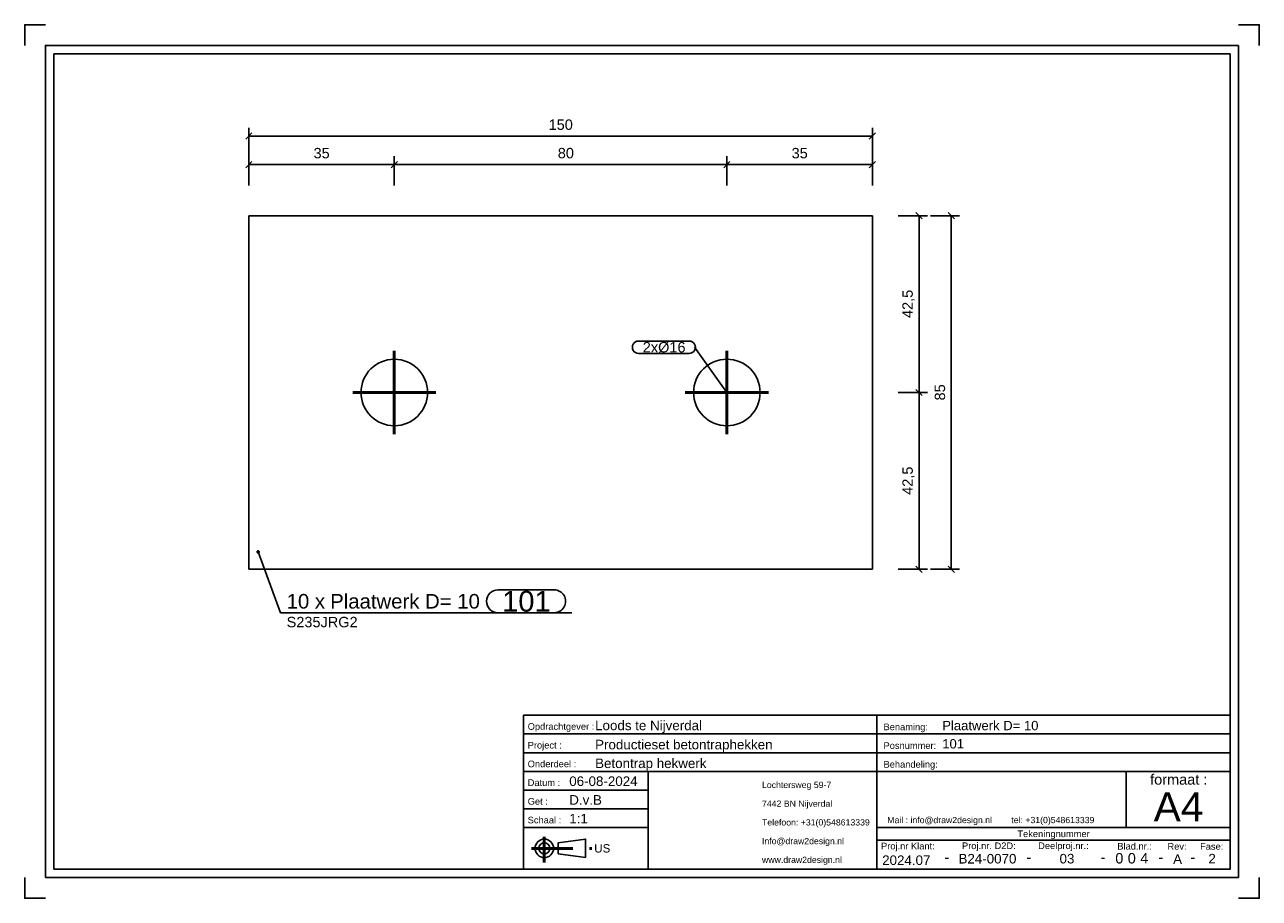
# Model space of a CAD drawing. Header units: millimetres. Extents: x 340 to 637, y -249 to -39.
import ezdxf
from ezdxf.enums import TextEntityAlignment as Align

# ---------------------------------------------------------------- set-up
doc = ezdxf.new("R2010")
doc.units = ezdxf.units.MM
doc.linetypes.add('STRICHPUNKT2', pattern=[18.5, 10, -4, 0.5, -4])
doc.layers.get('0').update_dxf_attribs({"linetype": 'CONTINUOUS'})
for name, color, linetype in [('DIM49', 4, 'CONTINUOUS'), ('TXT_ALL', 7, 'CONTINUOUS'), ('TXT_DIM49', 2, 'CONTINUOUS'), ('TXT_YELLOW', 2, 'CONTINUOUS')]:
    doc.layers.add(name, color=color, linetype=linetype)
doc.layers.add('LE_ALL', color=7, linetype='CONTINUOUS', lineweight=50)
doc.styles.add('ARIAL', font='arial.ttf')

# ---------------------------------------------------------------- blocks, each defined once
blk = doc.blocks.new('TFIELD_00004', base_point=(611.98, -226.5))
at = {"layer": 'TXT_YELLOW', "style": 'ARIAL'}
blk.add_text('A4', height=7, dxfattribs=at).set_placement((611.98, -226.5), align=Align.MIDDLE_LEFT)
blk = doc.blocks.new('FLEX_00003', base_point=(617.89, -231.5))
blk.add_blockref('TFIELD_00004', (611.98, -226.5))
blk = doc.blocks.new('TFIELD_00007', base_point=(547.89, -229.69))
at = {"layer": 'TXT_YELLOW', "style": 'ARIAL'}
blk.add_text('Mail : info@draw2design.nl        tel: +31(0)548613339', height=1.5, dxfattribs=at).set_placement((547.89, -229.69), align=Align.MIDDLE_LEFT)
blk = doc.blocks.new('FLEX_00006', base_point=(547.89, -230.93))
blk.add_blockref('TFIELD_00007', (547.89, -229.69))
blk = doc.blocks.new('DRAW2DESIGNLOGO_00005', base_point=(547.82, -228.01))
blk.add_blockref('FLEX_00006', (547.89, -230.93))
blk = doc.blocks.new('TFIELD_00011', base_point=(477.39, -236.5))
at = {"layer": 'TXT_YELLOW', "style": 'ARIAL'}
blk.add_text('US', height=2, dxfattribs=at).set_placement((477.39, -236.5), align=Align.MIDDLE_LEFT)
blk = doc.blocks.new('FLEX_00010', base_point=(477.39, -236.5))
blk.add_blockref('TFIELD_00011', (477.39, -236.5))
blk = doc.blocks.new('US_00009', base_point=(466.72, -236.5))
blk.add_line((468.74, -237.84), (475.3, -238.72))
blk.add_lwpolyline([(468.74, -237.84), (468.74, -235.17), (475.3, -234.28), (475.3, -238.72)])
for radius in [2.22, 1.33]:
    blk.add_circle((465.39, -236.5), radius)
at = {"layer": 'LE_ALL', "color": 1, "linetype": 'STRICHPUNKT2'}
for p, q in [((465.39, -233.69), (465.39, -239.91)), ((462.28, -236.5), (477.15, -236.5))]:
    blk.add_line(p, q, dxfattribs=at)
blk.add_blockref('FLEX_00010', (477.39, -236.5))
blk = doc.blocks.new('TFIELD_00014', base_point=(517.76, -239.25))
at = {"layer": 'TXT_YELLOW', "style": 'ARIAL'}
for s, p in [('Lochtersweg 59-7', (517.76, -221.25)), ('7442 BN Nijverdal', (517.76, -225.75)), ('Telefoon: +31(0)548613339', (517.76, -230.25)), ('Info@draw2design.nl', (517.76, -234.75)), ('www.draw2design.nl', (517.76, -239.25))]:
    blk.add_text(s, height=1.5, dxfattribs=at).set_placement(p, align=Align.MIDDLE_LEFT)
blk = doc.blocks.new('FLEX_00013', base_point=(530.58, -241.5))
blk.add_blockref('TFIELD_00014', (517.76, -239.25))
blk = doc.blocks.new('D2D_00012', base_point=(490.64, -239.65))
blk.add_blockref('FLEX_00013', (530.58, -241.5))
blk = doc.blocks.new('SCHRIFE_00016', base_point=(471.39, -221.5))
for p, q in [((460.39, -204.5), (545.39, -204.5)), ((545.39, -204.5), (630.39, -204.5)), ((545.39, -241.5), (545.39, -204.5)), ((630.39, -204.5), (630.39, -241.5)), ((460.39, -209), (545.39, -209)), ((545.39, -209), (630.39, -209)), ((460.39, -213.5), (545.39, -213.5)), ((545.39, -213.5), (630.39, -213.5)), ((460.39, -218), (630.39, -218)), ((490.39, -218), (490.39, -241.5)), ((605.39, -218), (605.39, -231.5)), ((490.39, -222.5), (460.39, -222.5)), ((490.39, -227), (460.39, -227)), ((490.39, -231.5), (460.39, -231.5)), ((630.39, -231.5), (545.39, -231.5)), ((630.39, -234.5), (545.39, -234.5))]:
    blk.add_line(p, q)
blk.add_lwpolyline([(630.39, -241.5), (460.39, -241.5), (460.39, -204.5)])
at = {"layer": 'TXT_YELLOW', "style": 'ARIAL'}
for s, height, p in [('Loods te Nijverdal', 2.3, (477.61, -208.1)), ('Plaatwerk D= 10', 2.25, (561.11, -208.1)), ('Productieset betontraphekken', 2.3, (477.61, -212.7)), ('101', 2.25, (561.11, -212.49)), ('Betontrap hekwerk', 2.3, (477.61, -217.2)), ('06-08-2024', 2.3, (471.39, -221.5)), ('D.v.B', 2.3, (471.39, -226)), ('1:1', 2.3, (471.39, -230.5))]:
    blk.add_text(s, height=height, dxfattribs=at).set_placement(p)
for s, height, p in [('2024.07', 2.3, (552.47, -240.5)), ('-', 2.5, (562.22, -239.85)), ('B24-0070', 2.3, (571.99, -240.14)), ('-', 2.5, (581.96, -239.85)), ('03', 2.3, (591.12, -240.13)), ('-', 2.5, (599.79, -239.85)), ('-', 2.5, (613.72, -239.85)), ('A', 2.3, (617.73, -240.23)), ('-', 2.5, (621.38, -239.85)), ('2', 2.3, (626.03, -240.13))]:
    blk.add_text(s, height=height, dxfattribs=at).set_placement(p, align=Align.CENTER)
blk = doc.blocks.new('TFIELD_00020', base_point=(608.74, -238.88))
at = {"layer": 'TXT_ALL', "style": 'ARIAL'}
blk.add_text('4', height=2.5, dxfattribs=at).set_placement((608.74, -238.88), align=Align.MIDDLE_LEFT)
blk = doc.blocks.new('4_00019')
blk.add_blockref('TFIELD_00020', (608.74, -238.88))
blk = doc.blocks.new('TELLER1_00018')
blk.add_blockref('4_00019', (0, 0))
blk = doc.blocks.new('TFIELD_00023', base_point=(605.74, -238.88))
at = {"layer": 'TXT_ALL', "style": 'ARIAL'}
blk.add_text('0', height=2.5, dxfattribs=at).set_placement((605.74, -238.88), align=Align.MIDDLE_LEFT)
blk = doc.blocks.new('0_00022')
blk.add_blockref('TFIELD_00023', (605.74, -238.88))
blk = doc.blocks.new('TELLER2_00021')
blk.add_blockref('0_00022', (0, 0))
blk = doc.blocks.new('TFIELD_00026', base_point=(602.74, -238.88))
at = {"layer": 'TXT_ALL', "style": 'ARIAL'}
blk.add_text('0', height=2.5, dxfattribs=at).set_placement((602.74, -238.88), align=Align.MIDDLE_LEFT)
blk = doc.blocks.new('0_00025')
blk.add_blockref('TFIELD_00026', (602.74, -238.88))
blk = doc.blocks.new('TELLER3_00024')
blk.add_blockref('0_00025', (0, 0))
blk = doc.blocks.new('NL_00027', base_point=(461.39, -208))
at = {"layer": 'TXT_ALL', "color": 1, "style": 'ARIAL'}
blk.add_text('Tekeningnummer', height=1.6, dxfattribs=at).set_placement((587.89, -233), align=Align.MIDDLE_CENTER)
at = {"layer": 'TXT_YELLOW', "style": 'ARIAL'}
for s, p in [('Opdrachtgever :', (461.39, -208)), ('Benaming:', (546.99, -208.1)), ('Project :', (461.39, -212.5)), ('Posnummer:', (546.99, -212.6)), ('Onderdeel :', (461.39, -217)), ('Behandeling:', (546.99, -217.1)), ('Datum :', (461.39, -221.5)), ('Get :', (461.39, -226)), ('Schaal :', (461.39, -230.5)), ('Proj.nr Klant:', (546.39, -236.75)), ('Proj.nr. D2D:', (565.87, -236.68)), ('Deelproj.nr.:', (584.19, -236.67)), ('Blad.nr.:', (603.23, -236.79)), ('Rev:', (615.3, -236.83)), ('Fase:', (623.14, -236.83))]:
    blk.add_text(s, height=1.6, dxfattribs=at).set_placement(p)
blk.add_text('formaat :', height=2.5, dxfattribs=at).set_placement((618.01, -221.19), align=Align.CENTER)
blk = doc.blocks.new('SCHRIFE_00015')
for name, p in [('SCHRIFE_00016', (471.39, -221.5)), ('NL_00027', (461.39, -208)), ('TELLER3_00024', (0, 0)), ('TELLER2_00021', (0, 0)), ('TELLER1_00018', (0, 0))]:
    blk.add_blockref(name, p)
blk = doc.blocks.new('DINA4Q_00002', base_point=(630.39, -45.5))
for p, q in [((632.39, -43.5), (632.39, -243.5)), ((347.39, -241.5), (347.39, -45.5)), ((347.39, -45.5), (630.39, -45.5)), ((345.39, -243.5), (632.39, -243.5))]:
    blk.add_line(p, q)
for points in [[(340.39, -43.5), (340.39, -38.5), (345.39, -38.5)], [(632.39, -38.5), (637.39, -38.5), (637.39, -43.5)], [(345.39, -243.5), (345.39, -43.5), (632.39, -43.5)], [(630.39, -45.5), (630.39, -241.5), (347.39, -241.5)], [(340.39, -243.5), (340.39, -248.5), (345.39, -248.5)], [(632.39, -248.5), (637.39, -248.5), (637.39, -243.5)]]:
    blk.add_lwpolyline(points)
for name, p in [('SCHRIFE_00015', (0, 0)), ('D2D_00012', (490.64, -239.65)), ('FLEX_00003', (617.89, -231.5)), ('DRAW2DESIGNLOGO_00005', (547.82, -228.01)), ('US_00009', (466.72, -236.5))]:
    blk.add_blockref(name, p)
blk = doc.blocks.new('_ZBL0006_00001')
blk.add_blockref('DINA4Q_00002', (630.39, -45.5))
blk = doc.blocks.new('_D1', base_point=(409.88, -70.62))
at = {"layer": 'DIM49', "color": 1}
for p, q in [((394.3, -77.12), (394.3, -70.12)), ((429.3, -77.12), (429.3, -70.12)), ((395.05, -71.37), (393.55, -72.87)), ((394.3, -72.12), (429.3, -72.12)), ((428.55, -72.87), (430.05, -71.37))]:
    blk.add_line(p, q, dxfattribs=at)
at = {"layer": 'TXT_DIM49', "style": 'ARIAL'}
blk.add_text('35', height=2.5, dxfattribs=at).set_placement((409.88, -70.62))
blk = doc.blocks.new('_D2', base_point=(468.63, -70.62))
at = {"layer": 'DIM49', "color": 1}
for p, q in [((429.3, -77.12), (429.3, -70.12)), ((509.3, -77.12), (509.3, -70.12)), ((430.05, -71.37), (428.55, -72.87)), ((429.3, -72.12), (509.3, -72.12)), ((508.55, -72.87), (510.05, -71.37))]:
    blk.add_line(p, q, dxfattribs=at)
at = {"layer": 'TXT_DIM49', "style": 'ARIAL'}
blk.add_text('80', height=2.5, dxfattribs=at).set_placement((468.63, -70.62))
blk = doc.blocks.new('_D3', base_point=(524.88, -70.62))
at = {"layer": 'DIM49', "color": 1}
for p, q in [((509.3, -77.12), (509.3, -70.12)), ((544.3, -77.12), (544.3, -70.12)), ((510.05, -71.37), (508.55, -72.87)), ((509.3, -72.12), (544.3, -72.12)), ((543.55, -72.87), (545.05, -71.37))]:
    blk.add_line(p, q, dxfattribs=at)
at = {"layer": 'TXT_DIM49', "style": 'ARIAL'}
blk.add_text('35', height=2.5, dxfattribs=at).set_placement((524.88, -70.62))
blk = doc.blocks.new('_D4', base_point=(466.42, -63.78))
at = {"layer": 'DIM49', "color": 1}
for p, q in [((395.05, -64.53), (393.55, -66.03)), ((394.3, -70.28), (394.3, -63.28)), ((394.3, -65.28), (544.3, -65.28)), ((543.55, -66.03), (545.05, -64.53)), ((544.3, -70.28), (544.3, -63.28))]:
    blk.add_line(p, q, dxfattribs=at)
at = {"layer": 'TXT_DIM49', "style": 'ARIAL'}
blk.add_text('150', height=2.5, dxfattribs=at).set_placement((466.42, -63.78))
blk = doc.blocks.new('_D5', base_point=(554.03, -151.52))
at = {"layer": 'DIM49', "color": 1}
for p, q in [((550.53, -126.91), (557.53, -126.91)), ((556.28, -127.66), (554.78, -126.16)), ((555.53, -169.41), (555.53, -126.91)), ((554.78, -168.66), (556.28, -170.16)), ((550.53, -169.41), (557.53, -169.41))]:
    blk.add_line(p, q, dxfattribs=at)
at = {"layer": 'TXT_DIM49', "style": 'ARIAL'}
blk.add_text('42,5', height=2.5, rotation=90.0002, dxfattribs=at).set_placement((554.03, -151.52))
blk = doc.blocks.new('_D6', base_point=(554.03, -109.02))
at = {"layer": 'DIM49', "color": 1}
for p, q in [((550.53, -84.41), (557.53, -84.41)), ((556.28, -85.16), (554.78, -83.66)), ((555.53, -126.91), (555.53, -84.41)), ((550.53, -126.91), (557.53, -126.91)), ((554.78, -126.16), (556.28, -127.66))]:
    blk.add_line(p, q, dxfattribs=at)
at = {"layer": 'TXT_DIM49', "style": 'ARIAL'}
blk.add_text('42,5', height=2.5, rotation=90.0002, dxfattribs=at).set_placement((554.03, -109.02))
blk = doc.blocks.new('_D7', base_point=(561.8, -128.83))
at = {"layer": 'DIM49', "color": 1}
for p, q in [((558.3, -84.41), (565.3, -84.41)), ((564.05, -85.16), (562.55, -83.66)), ((563.3, -169.41), (563.3, -84.41)), ((562.55, -168.66), (564.05, -170.16)), ((558.3, -169.41), (565.3, -169.41))]:
    blk.add_line(p, q, dxfattribs=at)
at = {"layer": 'TXT_DIM49', "style": 'ARIAL'}
blk.add_text('85', height=2.5, rotation=90.0002, dxfattribs=at).set_placement((561.8, -128.83))
blk = doc.blocks.new('SHAPE_00049', base_point=(509.3, -126.91))
at = {"layer": 'DIM49', "color": 3}
for p, q in [((488.07, -114.54), (500.24, -114.54)), ((500.24, -117.54), (488.07, -117.54)), ((509.3, -126.91), (501.49, -116.04))]:
    blk.add_line(p, q, dxfattribs=at)
for centre, start_param, end_param in [((488.07, -116.04), 1.570796, 4.712389), ((500.24, -116.04), 4.712389, 7.853982)]:
    blk.add_ellipse(centre, major_axis=(1.5, 0), ratio=1, start_param=start_param, end_param=end_param, dxfattribs=at)
at = {"layer": 'TXT_DIM49', "style": 'ARIAL'}
blk.add_text('2xØ16', height=2.5, dxfattribs=at).set_placement((489.07, -116.04), align=Align.MIDDLE_LEFT)
blk = doc.blocks.new('SHAPE_00050', base_point=(396.53, -165.24))
at = {"layer": 'DIM49', "color": 3}
for p, q in [((396.27, -165.2), (396.79, -165.2)), ((396.33, -165.4), (396.74, -165.4)), ((396.65, -165), (396.43, -165)), ((396.53, -165.24), (401.9, -179.85)), ((454.25, -174.35), (467.76, -174.35)), ((401.9, -179.85), (472.01, -179.85)), ((467.76, -179.85), (454.25, -179.85))]:
    blk.add_line(p, q, dxfattribs=at)
blk.add_lwpolyline([(396.38, -165.02), (396.33, -165.07), (396.3, -165.13), (396.28, -165.19), (396.27, -165.26), (396.29, -165.33), (396.32, -165.39), (396.37, -165.44), (396.42, -165.48), (396.49, -165.5), (396.56, -165.5), (396.63, -165.48), (396.69, -165.45), (396.74, -165.41), (396.77, -165.35), (396.79, -165.28), (396.8, -165.21), (396.78, -165.15), (396.75, -165.09), (396.7, -165.03), (396.65, -165), (396.58, -164.98), (396.51, -164.97), (396.44, -164.99)], close=True, dxfattribs=at)
for centre, start_param, end_param in [((454.25, -177.1), 3.141593, 6.283185), ((467.76, -177.1), 0, 3.141593)]:
    blk.add_ellipse(centre, major_axis=(0, -2.75), ratio=1, start_param=start_param, end_param=end_param, dxfattribs=at)
at = {"layer": 'TXT_DIM49', "style": 'ARIAL'}
for s, height, p in [('Plaatwerk D= 10', 3.5, (413.88, -177.1)), ('101', 5, (455.25, -177.1)), ('10 x', 3.5, (403.4, -177.1)), ('S235JRG2', 2.5, (403.4, -182.1))]:
    blk.add_text(s, height=height, dxfattribs=at).set_placement(p, align=Align.MIDDLE_LEFT)
blk = doc.blocks.new('Plaatwerk D_ 10_00036', base_point=(509.3, -134.91))
for p, q in [((544.3, -84.41), (394.3, -84.41)), ((394.3, -169.41), (394.3, -84.41)), ((544.3, -169.41), (544.3, -84.41)), ((544.3, -169.41), (394.3, -169.41))]:
    blk.add_line(p, q)
for centre in [(429.3, -126.91), (509.3, -126.91)]:
    blk.add_circle(centre, 8)
for name, p in [('_D4', (466.42, -63.78)), ('_D1', (409.88, -70.62)), ('_D2', (468.63, -70.62)), ('_D3', (524.88, -70.62)), ('_D6', (554.03, -109.02)), ('_D7', (561.8, -128.83)), ('SHAPE_00049', (509.3, -126.91)), ('_D5', (554.03, -151.52)), ('SHAPE_00050', (396.53, -165.24))]:
    blk.add_blockref(name, p)
blk = doc.blocks.new('_00038', base_point=(429.3, -126.91))
at = {"layer": 'LE_ALL', "color": 1, "linetype": 'STRICHPUNKT2'}
for p, q in [((429.3, -126.91), (429.3, -115.91)), ((429.3, -126.91), (429.3, -115.91)), ((509.3, -126.91), (509.3, -115.91)), ((509.3, -126.91), (509.3, -115.91)), ((429.3, -126.91), (418.3, -126.91)), ((429.3, -126.91), (418.3, -126.91)), ((429.3, -126.91), (429.3, -137.91)), ((429.3, -126.91), (440.3, -126.91)), ((429.3, -126.91), (429.3, -137.91)), ((429.3, -126.91), (440.3, -126.91)), ((509.3, -126.91), (498.3, -126.91)), ((509.3, -126.91), (498.3, -126.91)), ((509.3, -126.91), (509.3, -137.91)), ((509.3, -126.91), (520.3, -126.91)), ((509.3, -126.91), (509.3, -137.91)), ((509.3, -126.91), (520.3, -126.91))]:
    blk.add_line(p, q, dxfattribs=at)
blk = doc.blocks.new('_00037')
blk.add_blockref('_00038', (429.3, -126.91))
blk = doc.blocks.new('Plaatwerk D_ 10_00035')
for name, p in [('Plaatwerk D_ 10_00036', (509.3, -134.91)), ('_00037', (0, 0))]:
    blk.add_blockref(name, p)
blk = doc.blocks.new('Baluster_00034')
blk.add_blockref('Plaatwerk D_ 10_00035', (0, 0))
blk = doc.blocks.new('Traphek_00033')
blk.add_blockref('Baluster_00034', (0, 0))
blk = doc.blocks.new('00 begane grond_00032')
blk.add_blockref('Traphek_00033', (0, 0))
blk = doc.blocks.new('Duplex_00031')
blk.add_blockref('00 begane grond_00032', (0, 0))
blk = doc.blocks.new('Assen_00030')
blk.add_blockref('Duplex_00031', (0, 0))
blk = doc.blocks.new('_A3D0015_00029')
blk.add_blockref('Assen_00030', (0, 0))
blk = doc.blocks.new('_ANS0015_00028')
blk.add_blockref('_A3D0015_00029', (0, 0))

msp = doc.modelspace()

# ---------------------------------------------------------------- block references
for name in ['_ZBL0006_00001', '_ANS0015_00028']:
    msp.add_blockref(name, (0, 0))

doc.saveas('drawing.dxf')
